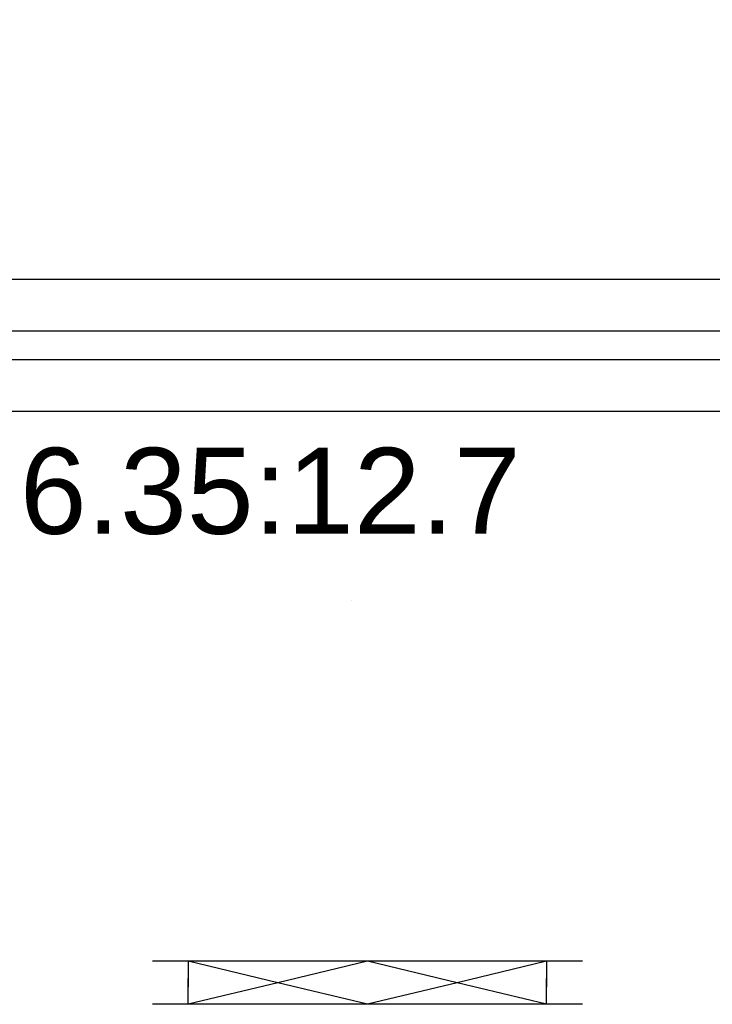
# Model space of a CAD drawing. Header units: millimetres. Extents: x -367720 to -162733, y 309172 to 337444.
# Tile 66 of 256: x -349608 to -348400, y 315445 to 317162. Entities that reach past the tile are written whole.
import ezdxf
from ezdxf.enums import TextEntityAlignment as Align

# ---------------------------------------------------------------- set-up
doc = ezdxf.new("R2010")
doc.units = ezdxf.units.MM
doc.header["$LTSCALE"] = 10
doc.header["$MEASUREMENT"] = 0
doc.linetypes.add('GESTRICHELT', pattern=[0.2815, 0.1875, -0.094])
doc.layers.get('0').update_dxf_attribs({"color": 255, "lineweight": 13})
for name, color, linetype in [('LATS_PIPE_REFRIGERANT', 3, 'Continuous'), ('VZT_elementy_odvod', 1, 'Continuous'), ('ÚT_CHL-ovladač', 4, 'Continuous')]:
    doc.layers.add(name, color=color, linetype=linetype)
doc.layers.add('LATS_PIPE_REFRIGERANT_INDEX', color=1, linetype='Continuous', lineweight=0)
doc.layers.add('VZ1', color=6, linetype='Continuous', lineweight=18)
doc.styles.add('LATS_ANNO', font='arial.ttf')
doc.styles.add('PITSIMP8', font='pitsimp8')
doc.styles.add('ROMANS', font='ROMANS.shx', dxfattribs={"height": 80})

# ---------------------------------------------------------------- blocks, each defined once
blk = doc.blocks.new('2DLUK046')
at = {"linetype": 'ByBlock'}
blk.add_line((0.6, 0.5), (-0.6, 0.5), dxfattribs=at)
at = {"color": 7}
for p, q in [((-0.25, 0), (-0.5, 0.5)), ((0, 0.5), (-0.25, 0)), ((0.25, 0), (0, 0.5)), ((0.5, 0.5), (0.25, 0))]:
    blk.add_line(p, q, dxfattribs=at)
for p, q in [((-0.5, 0.5), (-0.5, -0.1)), ((0.5, 0.5), (0.5, -0.1))]:
    blk.add_line(p, q)
at = {"color": 0, "linetype": 'GESTRICHELT'}
blk.add_line((0.5, -0.5), (-0.5, -0.5), dxfattribs=at)
at = {"linetype": 'ByBlock', "style": 'PITSIMP8', "flags": 9}
for tag, p in [('RAUM/GRUPPE', (-0.1081, 0.6556)), ('BEZEICHNUNG', (-0.1081, 0.6756)), ('POS.NR.G-LV', (-0.1081, 0.6356)), ('FABRIKAT', (-0.1081, 0.6156)), ('KENNUNG', (-0.1081, 0.5756)), ('TYP', (-0.1081, 0.5956)), ('LEISTUNG', (-0.1081, 0.5556)), ('VOLUMENSTROM', (-0.1081, 0.5356)), ('DRUCK/-STUFE', (-0.1081, 0.5156)), ('ANSCHLUSS', (-0.1081, 0.4956)), ('GROESSE', (-0.1081, 0.4756)), ('TEMPERATUR', (-0.1081, 0.4356)), ('DN', (-0.1081, 0.4556)), ('DREHZAHL', (-0.1081, 0.4156)), ('SCHUTZART', (-0.1081, 0.3956)), ('SPANNUNG/FREQUENZ', (-0.1081, 0.3756)), ('GEWICHT', (-0.1081, 0.3556)), ('FREI3', (-0.1081, 0.3356)), ('FREI2', (-0.1081, 0.3156)), ('FREI1', (-0.1081, 0.2956))]:
    blk.add_attdef(tag, text='', height=0.01, dxfattribs=at).set_placement(p, align=Align.MIDDLE)
blk = doc.blocks.new('*U63')
at = {"color": 0, "linetype": 'ByBlock', "xscale": 625, "yscale": 75, "zscale": 75, "rotation": 180}
blk.add_blockref('2DLUK046', (0, 0), dxfattribs=at)
at = {"linetype": 'ByBlock', "style": 'PITSIMP8', "flags": 9}
for tag, p in [('BEZEICHNUNG', (-0.1, 0.7)), ('RAUM/GRUPPE', (-0.1, 0.7)), ('VOLUMENSTROM', (-0.1, 0.5)), ('DRUCK/-STUFE', (-0.1, 0.5)), ('TEMPERATUR', (-0.1, 0.4)), ('SPANNUNG/FREQUENZ', (-0.1, 0.4)), ('POS.NR.G-LV', (-0.1, 0.6)), ('FABRIKAT', (-0.1, 0.6)), ('TYP', (-0.1, 0.6)), ('KENNUNG', (-0.1, 0.6)), ('LEISTUNG', (-0.1, 0.6)), ('ANSCHLUSS', (-0.1, 0.5)), ('GROESSE', (-0.1, 0.5)), ('DN', (-0.1, 0.5)), ('DREHZAHL', (-0.1, 0.4)), ('SCHUTZART', (-0.1, 0.4)), ('GEWICHT', (-0.1, 0.4)), ('FREI1', (-0.1, 0.3)), ('FREI2', (-0.1, 0.3)), ('FREI3', (-0.1, 0.3))]:
    blk.add_attdef(tag, text='', height=0.01, dxfattribs=at).set_placement(p, align=Align.MIDDLE)
blk = doc.blocks.new('A$C44164CF6')
at = {"layer": 'LATS_PIPE_REFRIGERANT', "ltscale": 5}
for p, q in [((-1347.4, -2210.3), (8037.4, -2210.3)), ((-1580.8, -2350.3), (10047.4, -2350.3)), ((-1707.8, -2440.3), (7887.4, -2440.3))]:
    blk.add_line(p, q, dxfattribs=at)
blk.add_lwpolyline([(-1474.4, -1060.5), (-1474.4, -2300.3), (10137.4, -2300.3), (10137.4, -2750.3), (10376.6, -2750.3), (10376.6, -2633.2)], dxfattribs=at)
at = {"layer": 'ÚT_CHL-ovladač'}
blk.add_line((5753.5, -2770), (5753.5, -2770), dxfattribs=at)
at = {"layer": 'VZT_elementy_odvod', "xscale": -1}
blk.add_blockref('*U63', (5781.3, -3437.5), dxfattribs=at)
at = {"layer": 'VZT_elementy_odvod', "rotation": 180}
blk.add_blockref('*U63', (5781.3, -3437.5), dxfattribs=at)
at = {"layer": 'LATS_PIPE_REFRIGERANT_INDEX', "color": 7, "style": 'LATS_ANNO'}
blk.add_text('6.35:12.7', height=150, dxfattribs=at).set_placement((5611.9, -2579.5), align=Align.MIDDLE_CENTER)
at = {"layer": 'VZ1', "extrusion": (0, -1, -1.22461e-16), "style": 'ROMANS', "width": 0.8, "flags": 1}
for tag, p in [('MATERIAL', (-2269.1, 3112.5, -14812.2)), ('PRIRUBA', (-2269.1, 3112.5, -14812.2)), ('PRUTOK', (-2269.1, 3112.5, -14812.2)), ('PLOCHA', (-2269.1, 3112.5, -14812.2)), ('OBVOD', (-2269.1, 3112.5, -14812.2)), ('NAZEV', (-2269.1, 3112.5, -14812.2)), ('USEK', (-2269.1, 3112.5, -14812.2)), ('KOTA', (-2269.1, 3112.5, -14812.2)), ('TVAR', (-2269.1, 3112.5, -14812.2)), ('NB2', (-2269.1, 3112.5, -14812.2)), ('NB1', (-2269.1, 3112.5, -14812.2)), ('POS', (-2269.1, 3112.5, -14812.2)), ('DB', (-2269.1, 3112.5, -14812.2)), ('DA', (-2269.1, 3112.5, -14812.2)), ('B2', (-2269.1, 3112.5, -14812.2)), ('A2', (-2269.1, 3112.5, -14812.2)), ('B1', (-2269.1, 3112.5, -14812.2)), ('A1', (-2269.1, 3112.5, -14812.2)), ('LT', (-2269.1, 3112.5, -14812.2)), ('MATERIAL', (99885.3, 3112.5, -14812.2)), ('PRIRUBA', (99885.3, 3112.5, -14812.2)), ('PRUTOK', (99885.3, 3112.5, -14812.2)), ('PLOCHA', (99885.3, 3112.5, -14812.2)), ('OBVOD', (99885.3, 3112.5, -14812.2)), ('NAZEV', (99885.3, 3112.5, -14812.2)), ('USEK', (99885.3, 3112.5, -14812.2)), ('KOTA', (99885.3, 3112.5, -14812.2)), ('TVAR', (99885.3, 3112.5, -14812.2)), ('NB2', (99885.3, 3112.5, -14812.2)), ('NB1', (99885.3, 3112.5, -14812.2)), ('POS', (99885.3, 3112.5, -14812.2)), ('DB', (99885.3, 3112.5, -14812.2)), ('DA', (99885.3, 3112.5, -14812.2)), ('B2', (99885.3, 3112.5, -14812.2)), ('B1', (99885.3, 3112.5, -14812.2)), ('LT', (99885.3, 3112.5, -14812.2)), ('A2', (99885.3, 3112.5, -14812.2)), ('A1', (99885.3, 3112.5, -14812.2))]:
    blk.add_attdef(tag, p, '', height=1, rotation=180, dxfattribs=at)
at = {"layer": 'VZ1', "extrusion": (1.22461e-16, 1, 4.44089e-16), "style": 'ROMANS', "width": 0.8, "flags": 1}
for tag, p in [('MATERIAL', (2269.1, 2852.5, 14812.2)), ('PRIRUBA', (2269.1, 2852.5, 14812.2)), ('IZOLACE', (2269.1, 2852.5, 14812.2)), ('PRUTOK', (2269.1, 2852.5, 14812.2)), ('PLOCHA', (2269.1, 2852.5, 14812.2)), ('NASTCE', (2269.1, 2852.5, 14812.2)), ('OBVOD', (2269.1, 2852.5, 14812.2)), ('NAZEV', (2269.1, 2852.5, 14812.2)), ('USEK', (2269.1, 2852.5, 14812.2)), ('KOTA', (2269.1, 2852.5, 14812.2)), ('TVAR', (2269.1, 2852.5, 14812.2)), ('NB2', (2269.1, 2852.5, 14812.2)), ('NB1', (2269.1, 2852.5, 14812.2)), ('POS', (2269.1, 2852.5, 14812.2)), ('VS', (2269.1, 2852.5, 14812.2)), ('B1', (2269.1, 2852.5, 14812.2)), ('A1', (2269.1, 2852.5, 14812.2)), ('LT', (2269.1, 2852.5, 14812.2)), ('MATERIAL', (-99885.3, 2852.5, 14812.2)), ('PRIRUBA', (-99885.3, 2852.5, 14812.2)), ('IZOLACE', (-99885.3, 2852.5, 14812.2)), ('PRUTOK', (-99885.3, 2852.5, 14812.2)), ('PLOCHA', (-99885.3, 2852.5, 14812.2)), ('NASTCE', (-99885.3, 2852.5, 14812.2)), ('OBVOD', (-99885.3, 2852.5, 14812.2)), ('NAZEV', (-99885.3, 2852.5, 14812.2)), ('USEK', (-99885.3, 2852.5, 14812.2)), ('KOTA', (-99885.3, 2852.5, 14812.2)), ('TVAR', (-99885.3, 2852.5, 14812.2)), ('NB2', (-99885.3, 2852.5, 14812.2)), ('NB1', (-99885.3, 2852.5, 14812.2)), ('POS', (-99885.3, 2852.5, 14812.2)), ('B1', (-99885.3, 2852.5, 14812.2)), ('VS', (-99885.3, 2852.5, 14812.2)), ('LT', (-99885.3, 2852.5, 14812.2)), ('A1', (-99885.3, 2852.5, 14812.2))]:
    blk.add_attdef(tag, p, '', height=1, dxfattribs=at)

msp = doc.modelspace()

# ---------------------------------------------------------------- block references
msp.add_blockref('A$C44164CF6', (-354782.9, 318920.1))

doc.saveas('drawing.dxf')
